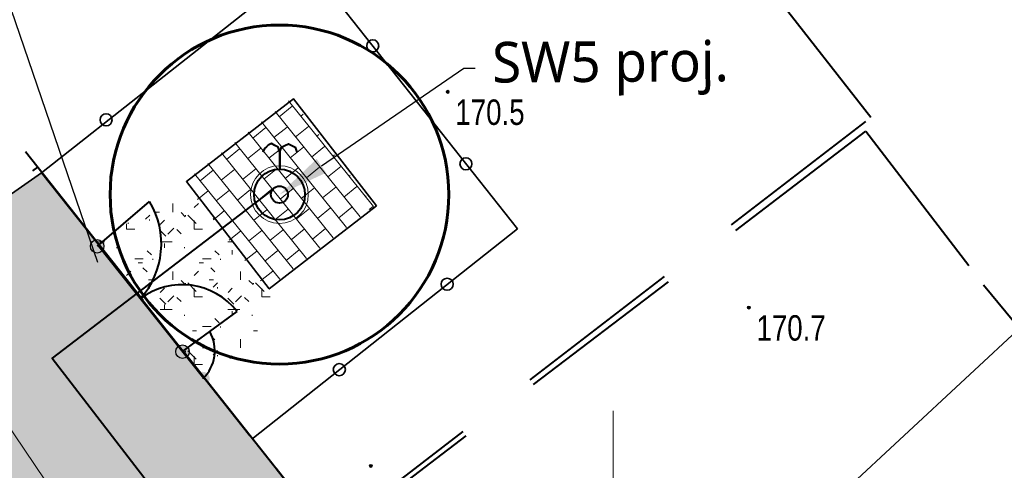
# Model space of a CAD drawing. Header units: metres. Extents: x 8433237 to 8433443, y 6021296 to 6021738.
# Tile 18 of 22: x 8433332 to 8433362, y 6021651 to 6021664. Entities that reach past the tile are written whole.
import ezdxf
from ezdxf import colors
from ezdxf.entities.mleader import LeaderData, LeaderLine
from ezdxf.enums import TextEntityAlignment as Align
from ezdxf.math import Vec2, Vec3

# ---------------------------------------------------------------- set-up
doc = ezdxf.new("R2010")
doc.units = ezdxf.units.M
for name, pattern in [('4_1', [0]), ('DASHED', [0.75, 0.5, -0.25]), ('DASHEDX2', [1.5, 1, -0.5])]:
    doc.linetypes.add(name, pattern=pattern)
doc.layers.get('0').update_dxf_attribs({"linetype": 'CONTINUOUS', "lineweight": 18})
doc.layers.add('1__proj.OPISY', color=7, linetype='CONTINUOUS')
doc.layers.add('Zakres Etap 1', color=1, linetype='CONTINUOUS')
for name, color, linetype, lineweight in [('1_ogrodzenie', 7, 'CONTINUOUS', 40), ('a_opis', 250, 'CONTINUOUS', 9), ('a_proj_studnia', 150, 'CONTINUOUS', 18), ('a_utwardzenie', 252, 'CONTINUOUS', 35), ('a_woda_na_siec', 184, 'DASHEDX2', 35), ('a_woda_surowa', 140, 'DASHEDX2', 35), ('GES_PrzewodKanalizacyjny', 36, 'CONTINUOUS', 18), ('ogrodzenie', 7, 'CONTINUOUS', 35), ('OT_Rzedna', 7, 'CONTINUOUS', 18), ('Siatka', 7, 'CONTINUOUS', 18)]:
    doc.layers.add(name, color=color, linetype=linetype, lineweight=lineweight)
doc.styles.add('Arial', font='Arial.ttf')
doc.styles.add('moj', font='trebuc.ttf')
doc.styles.get("Standard").update_dxf_attribs({"font": 'simplex.shx'})

# ---------------------------------------------------------------- blocks, each defined once
blk = doc.blocks.new('OTRN')
at = {"linetype": 'Continuous', "lineweight": 13}
blk.add_hatch(color=0, dxfattribs=at).paths.add_polyline_path([(0, -0.090553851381, 1), (0, 0.090553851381, 1)])
at = {"color": 0, "linetype": 'Continuous', "lineweight": 13}
blk.add_circle((0, 0), 0.090553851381, dxfattribs=at)
blk = doc.blocks.new('SUUS14')
at = {"layer": 'a_woda_na_siec', "linetype": 'Continuous', "lineweight": 40, "flags": 128}
for points in [[(0, 2.5), (-0.1, 2.8), (-0.3, 2.9), (-0.5, 3), (-0.7, 2.9), (-0.8, 2.8), (-0.9, 2.7), (-1, 2.5)], [(0, 2.5), (0.1, 2.8), (0.3, 2.9), (0.5, 3), (0.7, 2.9), (0.9, 2.8), (1, 2.5)]]:
    blk.add_lwpolyline(points, dxfattribs=at)
blk.add_lwpolyline([(0, 1.5), (0, 2.5)], close=True, dxfattribs=at)
at = {"layer": 'a_woda_na_siec', "linetype": 'Continuous', "lineweight": 40}
for radius in [1.5, 0.5]:
    blk.add_circle((0, 0), radius, dxfattribs=at)

msp = doc.modelspace()

# ---------------------------------------------------------------- hatches: boundary and pattern name
at = {"layer": '1_ogrodzenie', "lineweight": 30}
h = msp.add_hatch(color=256, dxfattribs=at)
edge = h.paths.add_edge_path(flags=0)
edge.add_arc((8433334.767499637, 6021657.353582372), 0.1999999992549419, 273.7416089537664, 633.7416089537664)
h = msp.add_hatch(color=256, dxfattribs=at)
edge = h.paths.add_edge_path(flags=0)
edge.add_arc((8433337.287421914, 6021654.247254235), 0.1999999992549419, 273.7416089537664, 633.7416089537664)
h = msp.add_hatch(color=256, dxfattribs=at)
edge = h.paths.add_edge_path(flags=0)
edge.add_arc((8433337.889829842, 6021653.452995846), 0.1999999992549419, 273.7416089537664, 633.7416089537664)
at = {"layer": 'a_utwardzenie', "linetype": 'ByBlock', "lineweight": 9, "transparency": 33554687}
h = msp.add_hatch(dxfattribs=at)
h.set_pattern_fill('APPIANRN', color=256, scale=0.07999999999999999, angle=308.9378952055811)
h.set_pattern_definition([(308.9378952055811, (17000719.48963236, 11853974.38235307), (0.3889138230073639, 0.3142388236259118), []), (38.93789520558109, (17000719.48963236, 11853974.38235307), (0.1500923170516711, 0.6098133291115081), [0.4999999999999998, -0.4999999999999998])])
h.paths.add_polyline_path([(8433342.943596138, 6021658.539051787), (8433339.779671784, 6021656.091689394), (8433338.55599059, 6021657.67365157), (8433337.332309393, 6021659.255613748), (8433340.496233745, 6021661.702976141), (8433341.719914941, 6021660.121013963)])
at = {"layer": 'Zakres Etap 1', "linetype": 'Continuous', "lineweight": 15, "ltscale": 10, "true_color": 0x424242}
h = msp.add_hatch(dxfattribs=at)
h.set_pattern_fill('CONCRE', color=250, scale=2)
h.set_pattern_definition([(0, (0, 0), (2, 2), [0.25, -1.75]), (90, (0, 0), (-2, 2), [0.25, -1.75]), (135, (0.25, 0), (-1.999999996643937, 1.110223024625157e-16), [0.3535534, -2.4748738]), (0, (0.25, 1.125), (2, 2), [0.25, -1.75]), (45, (0.375, 1), (0, 1.999999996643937), [0.1767766, -2.6516504]), (135, (0.375, 1), (-1.999999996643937, 1.110223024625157e-16), [0.1767766, -2.6516504]), (0, (1, 1.625), (2, 2), [0.3535534, -1.6464466]), (45, (1, 1.625), (0, 1.999999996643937), [0.25, -2.5784272]), (135, (1.353553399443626, 1.625), (-1.999999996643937, 1.110223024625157e-16), [0.25, -2.5784272]), (90, (1.375, 0.5), (-2, 2), [0.25, -1.75]), (45, (1.375, 0.5), (0, 1.999999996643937), [0.1767766, -2.6516504]), (135, (1.5, 0.625), (-1.999999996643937, 1.110223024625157e-16), [0.1767766, -2.6516504]), (0, (0.25, 0.5), (2, 2), [0.125, -1.675]), (0, (1.75, 1), (2, 2), [0.125, -1.675]), (90, (1.125, 1.25), (-2, 2), [0.125, -1.675]), (135, (1.375, 0.125), (-1.999999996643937, 1.110223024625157e-16), [0.1767766, -2.6516504]), (135, (0.5, 1.5), (-1.999999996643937, 1.110223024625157e-16), [0.1767766, -2.6516504]), (45, (0.9375, 0.65625), (0, 1.999999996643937), [0.1767766, -2.6516504]), (90, (0.6875, 0.25), (-2, 2), [0.03125, -1.96875]), (90, (0.78125, 1.09375), (-2, 2), [0.03125, -1.96875]), (90, (1.71875, 1.4375), (-2, 2), [0.03125, -1.96875]), (90, (1.75, 0.375), (-2, 2), [0.03125, -1.96875])])
h.paths.add_polyline_path([(8433408.537559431, 6021532.495353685), (8433411.572062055, 6021534.405653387), (8433360.242125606, 6021611.838853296), (8433356.468939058, 6021626.424778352), (8433357.573032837, 6021627.446853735), (8433351.726152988, 6021636.014567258), (8433350.400698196, 6021637.656035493), (8433352.813619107, 6021639.419226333), (8433352.14811743, 6021640.41747885), (8433349.777267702, 6021643.66179953), (8433347.136057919, 6021641.686091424), (8433345.508292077, 6021643.875507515), (8433339.356921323, 6021651.683193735), (8433333.123121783, 6021659.517189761), (8433326.986955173, 6021655.238601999), (8433357.14566824, 6021609.75161918), (8433376.409115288, 6021580.81274269)])
h = msp.add_hatch(dxfattribs=at)
h.set_pattern_fill('CONCRE', color=250, scale=2)
h.set_pattern_definition([(0, (-12.37257813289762, 15.86202026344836), (2, 2), [0.25, -1.75]), (90, (-12.37257813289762, 15.86202026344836), (-2, 2), [0.25, -1.75]), (135, (-12.12257813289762, 15.86202026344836), (-1.999999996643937, 1.110223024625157e-16), [0.3535534, -2.4748738]), (0, (-12.12257813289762, 16.98702026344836), (2, 2), [0.25, -1.75]), (45, (-11.99757813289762, 16.86202026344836), (0, 1.999999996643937), [0.1767766, -2.6516504]), (135, (-11.99757813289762, 16.86202026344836), (-1.999999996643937, 1.110223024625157e-16), [0.1767766, -2.6516504]), (0, (-11.37257813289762, 17.48702026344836), (2, 2), [0.3535534, -1.6464466]), (45, (-11.37257813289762, 17.48702026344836), (0, 1.999999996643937), [0.25, -2.5784272]), (135, (-11.01902473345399, 17.48702026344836), (-1.999999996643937, 1.110223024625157e-16), [0.25, -2.5784272]), (90, (-10.99757813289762, 16.36202026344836), (-2, 2), [0.25, -1.75]), (45, (-10.99757813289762, 16.36202026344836), (0, 1.999999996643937), [0.1767766, -2.6516504]), (135, (-10.87257813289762, 16.48702026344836), (-1.999999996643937, 1.110223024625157e-16), [0.1767766, -2.6516504]), (0, (-12.12257813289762, 16.36202026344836), (2, 2), [0.125, -1.675]), (0, (-10.62257813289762, 16.86202026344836), (2, 2), [0.125, -1.675]), (90, (-11.24757813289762, 17.11202026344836), (-2, 2), [0.125, -1.675]), (135, (-10.99757813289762, 15.98702026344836), (-1.999999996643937, 1.110223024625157e-16), [0.1767766, -2.6516504]), (135, (-11.87257813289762, 17.36202026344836), (-1.999999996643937, 1.110223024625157e-16), [0.1767766, -2.6516504]), (45, (-11.43507813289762, 16.51827026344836), (0, 1.999999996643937), [0.1767766, -2.6516504]), (90, (-11.68507813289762, 16.11202026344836), (-2, 2), [0.03125, -1.96875]), (90, (-11.59132813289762, 16.95577026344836), (-2, 2), [0.03125, -1.96875]), (90, (-10.65382813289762, 17.29952026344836), (-2, 2), [0.03125, -1.96875]), (90, (-10.62257813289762, 16.23702026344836), (-2, 2), [0.03125, -1.96875])])
h.paths.add_polyline_path([(8433338.088765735, 6021653.333459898), (8433338.110864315, 6021653.361533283), (8433338.106300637, 6021653.376524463), (8433338.10220509, 6021653.387673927), (8433338.088291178, 6021653.419630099), (8433338.074490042, 6021653.454379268), (8433338.028120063, 6021653.518055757), (8433340.368017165, 6021655.383636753), (8433339.718850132, 6021656.231919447), (8433337.404654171, 6021659.210184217), (8433334.816516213, 6021657.477374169), (8433334.778709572, 6021657.505681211), (8433335.761881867, 6021656.224866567), (8433336.162102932, 6021655.719921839), (8433337.861023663, 6021653.615039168), (8433337.981202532, 6021653.25547436), (8433338.05430471, 6021653.308244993)])

# ---------------------------------------------------------------- linework, layer by layer
at = {"color": 3, "lineweight": 60, "ltscale": 0.5}
msp.add_circle((8433340.149846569, 6021658.881103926), 4.999999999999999, dxfattribs=at)
at = {"layer": '1_ogrodzenie'}
for p, q in [((8433334.778404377, 6021657.361035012), (8433336.314757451, 6021658.673624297)), ((8433337.286952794, 6021654.246911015), (8433338.90107473, 6021655.427847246))]:
    msp.add_line(p, q, dxfattribs=at)
at = {"layer": '1_ogrodzenie', "color": 0, "linetype": 'Continuous', "lineweight": 35}
msp.add_lwpolyline([(8433334.779308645, 6021657.397389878), (8433337.917477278, 6021653.455918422)], dxfattribs=at)
at = {"layer": '1_ogrodzenie', "lineweight": 30}
for centre in [(8433334.767499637, 6021657.353582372), (8433337.287421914, 6021654.247254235)]:
    msp.add_circle(centre, 0.2, dxfattribs=at)
at = {"layer": '1_ogrodzenie'}
for centre, radius, start, end in [((8433334.252627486, 6021657.426799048), 2.409762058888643, 317.8856904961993, 31.15840859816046), ((8433337.275299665, 6021654.159941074), 2.061730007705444, 37.9498823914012, 126.802275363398), ((8433337.102974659, 6021654.275962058), 1.138601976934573, 313.7149738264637, 29.52885825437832)]:
    msp.add_arc(centre, radius, start, end, dxfattribs=at)
at = {"layer": 'a_proj_studnia', "linetype": 'Continuous'}
msp.add_circle((8433340.14984, 6021658.88108257), 0.8508854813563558, dxfattribs=at)
msp.add_circle((8433340.14984, 6021658.88108257), 0.8508854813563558, dxfattribs=at)
at = {"layer": 'a_utwardzenie', "linetype": 'ByBlock'}
msp.add_lwpolyline([(8433343.011556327, 6021658.545104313), (8433339.847631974, 6021656.09774192), (8433338.62395078, 6021657.679704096), (8433337.400269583, 6021659.261666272), (8433340.564193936, 6021661.709028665), (8433341.787875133, 6021660.127066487)], close=True, dxfattribs=at)
at = {"layer": 'a_woda_surowa', "color": 5, "linetype": 'Continuous', "lineweight": 40}
msp.add_lwpolyline([(8433339.96273573, 6021659.043999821), (8433333.442564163, 6021654.05540821), (8433345.613066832, 6021638.265892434)], dxfattribs=at)
at = {"layer": 'GES_PrzewodKanalizacyjny', "color": 36, "linetype": 'Continuous', "lineweight": 18, "flags": 128}
msp.add_lwpolyline([(8433321.194787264, 6021669.61470326), (8433323.43, 6021664.98), (8433340.579780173, 6021639.554322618)], dxfattribs=at)
at = {"layer": 'ogrodzenie', "ltscale": 0.1}
for p, q in [((8433333.123121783, 6021659.517189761), (8433340.973582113, 6021665.711564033)), ((8433340.973582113, 6021665.711564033), (8433347.17707832, 6021657.868795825)), ((8433347.17707832, 6021657.868795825), (8433339.334006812, 6021651.665068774))]:
    msp.add_line(p, q, dxfattribs=at)
for centre in [(8433342.903168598, 6021663.267105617), (8433335.030293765, 6021661.084633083), (8433345.656062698, 6021659.78855014), (8433345.100059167, 6021656.234308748), (8433341.917505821, 6021653.716966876)]:
    msp.add_circle(centre, 0.178500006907, dxfattribs=at)
at = {"layer": 'OT_Rzedna', "color": 7}
for p in [(8433345.118, 6021661.91), (8433354.009, 6021655.547), (8433342.847, 6021650.876)]:
    msp.add_point(p, dxfattribs=at)
at = {"layer": 'Siatka', "linetype": 'Continuous', "lineweight": 18, "flags": 128}
msp.add_lwpolyline([(8433350, 6021647.5), (8433350, 6021652.5)], dxfattribs=at)
at = {"layer": 'Zakres Etap 1', "color": 6, "linetype": 'DASHED', "lineweight": 50, "ltscale": 5}
msp.add_lwpolyline([(8433357.573032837, 6021627.446853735), (8433351.726152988, 6021636.014567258), (8433350.400698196, 6021637.656035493), (8433352.813619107, 6021639.419226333), (8433349.777267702, 6021643.66179953), (8433347.136057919, 6021641.686091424), (8433341.606431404, 6021648.841770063), (8433337.926409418, 6021653.472719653)], dxfattribs=at)

# ---------------------------------------------------------------- block references
at = {"layer": 'a_proj_studnia', "linetype": 'Continuous', "xscale": 0.4999999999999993, "yscale": 0.4999999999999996, "zscale": 0.4999999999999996, "rotation": 359.46840584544}
msp.add_blockref('SUUS14', (8433340.14981814, 6021658.881087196), dxfattribs=at)
at = {"layer": 'OT_Rzedna', "color": 7, "linetype": 'Continuous', "xscale": 0.5, "yscale": 0.5, "zscale": 0.5}
for p in [(8433345.118, 6021661.91), (8433354.009, 6021655.547), (8433342.847, 6021650.876)]:
    msp.add_blockref('OTRN', p, dxfattribs=at)

# ---------------------------------------------------------------- texts
at = {"layer": 'OT_Rzedna', "color": 7, "style": 'Arial', "width": 0.78}
for s, p in [('170.5', (8433345.343, 6021661.685000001)), ('170.7', (8433354.234, 6021655.322000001))]:
    msp.add_text(s, height=0.75, rotation=-360, dxfattribs=at).set_placement(p, align=Align.TOP_LEFT)

# ---------------------------------------------------------------- next in the draw order: leaders
at = {"layer": 'a_opis', "color": 0, "linetype": 'ByBlock', "lineweight": 9}
ml = msp.add_multileader_mtext('Standard', dxfattribs=at)
ml.set_content('{\\fTrebuchet MS|b0|i0|c238|p34;SW5 proj.}')
ml.set_leader_properties()
ml.build(insert=Vec2(0, 0))
ml.multileader.update_dxf_attribs({"arrow_head_size": 1.5})
ctx = ml.context
ctx.base_point, ctx.char_height, ctx.arrow_head_size, ctx.landing_gap_size, ctx.plane_origin, ctx.plane_x_axis, ctx.plane_y_axis = Vec3(8433345.929341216, 6021662.607003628), 1.2, 1.5, 0.5, Vec3(8433348.91313947, 6021729.999655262), Vec3(0.9999800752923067, 0.00631260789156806), Vec3(-0.00631260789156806, 0.9999800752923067)
ctx.attachment_type = 2
notes = []
notes.append((ctx, [(0, (1, 1, 0), (8433345.59441494, 6021662.604889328), (0.9999800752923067, 0.006312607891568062), 0.3349329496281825, [(0, [(8433340.14981814, 6021658.881087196)], 0, [])])]))
ctx.mtext.insert, ctx.mtext.text_direction, ctx.mtext.rotation, ctx.mtext.flow_direction = Vec3(8433346.424459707, 6021663.381861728), Vec3(0.9999800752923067, 0.00631260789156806), 0.006312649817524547, 5
ctx.mtext.has_bg_fill, ctx.mtext.bg_color, ctx.mtext.bg_scale_factor, ctx.mtext.bg_transparency, ctx.mtext.use_window_bg_color = 1, -1023410167, 1.5, 0, 1
for ctx, leaders in notes:
    for number, flags, end, landing, length, lines in leaders:
        leader = LeaderData()
        leader.index, (leader.has_last_leader_line, leader.has_dogleg_vector, leader.attachment_direction) = number, flags
        leader.last_leader_point, leader.dogleg_vector, leader.dogleg_length = Vec3(end), Vec3(landing), length
        for number, points, colour, breaks in lines:
            line = LeaderLine()
            line.index, line.vertices, line.color, line.breaks = number, Vec3.list(points), colors.encode_raw_color(colour), breaks
            leader.lines.append(line)
        ctx.leaders.append(leader)

# ---------------------------------------------------------------- next in the draw order: linework, layer by layer
at = {"layer": 'Zakres Etap 1', "color": 114, "linetype": 'DASHED', "lineweight": 40, "ltscale": 10, "true_color": 0x139b48}
msp.add_lwpolyline([(8433327.994582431, 6021666.035304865), (8433341.606431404, 6021648.841770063), (8433341.606431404, 6021648.841770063), (8433357.613756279, 6021661.155334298), (8433344.252086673, 6021678.17999154), (8433327.994582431, 6021666.035304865), (8433327.994582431, 6021666.035304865)], dxfattribs=at)
at = {"layer": 'Zakres Etap 1', "linetype": 'DASHED', "lineweight": 40, "ltscale": 10}
msp.add_lwpolyline([(8433326.697569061, 6021655.320720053), (8433333.019041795, 6021659.688759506), (8433341.688336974, 6021648.735779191), (8433357.466622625, 6021660.75157463), (8433360.939733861, 6021656.221786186), (8433372.92952976, 6021641.652725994), (8433356.576696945, 6021626.339797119)], dxfattribs=at)
at = {"layer": 'Zakres Etap 1', "color": 18, "linetype": 'Continuous', "lineweight": 35, "true_color": 0x000000}
msp.add_lwpolyline([(8433408.537559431, 6021532.495353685), (8433411.572062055, 6021534.405653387), (8433360.242125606, 6021611.838853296), (8433356.468939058, 6021626.424778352), (8433357.573032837, 6021627.446853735), (8433351.726152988, 6021636.014567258), (8433350.400698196, 6021637.656035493), (8433352.813619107, 6021639.419226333), (8433352.14811743, 6021640.41747885), (8433349.777267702, 6021643.66179953), (8433347.136057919, 6021641.686091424), (8433345.508292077, 6021643.875507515), (8433339.356921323, 6021651.683193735), (8433333.123121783, 6021659.517189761), (8433326.986955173, 6021655.238601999), (8433357.14566824, 6021609.75161918), (8433376.409115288, 6021580.81274269), (8433408.537559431, 6021532.495353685)], dxfattribs=at)

# ---------------------------------------------------------------- next in the draw order: leaders
at = {"layer": 'a_opis', "color": 0, "linetype": 'ByBlock', "lineweight": 9}
ml = msp.add_multileader_mtext('Standard', dxfattribs=at)
ml.set_content('{\\fTrebuchet MS|b0|i0|c238|p34;projektowany rurociąg tłoczny\\PPE100RC SDR17 DN160; L=28,5m\\PEtap 2}')
ml.set_leader_properties()
ml.build(insert=Vec2(0, 0))
ml.multileader.update_dxf_attribs({"arrow_head_size": 1.5})
ctx = ml.context
ctx.base_point, ctx.char_height, ctx.arrow_head_size, ctx.landing_gap_size, ctx.plane_origin, ctx.plane_x_axis, ctx.plane_y_axis = Vec3(8433309.216303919, 6021675.591794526), 1.2, 1.5, 0.5, Vec3(8433325.764803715, 6021783.039717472), Vec3(0.9999800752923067, 0.00631260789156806), Vec3(-0.00631260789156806, 0.9999800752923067)
ctx.text_align_type, ctx.attachment_type = 2, 2
notes = []
notes.append((ctx, [(0, (1, 1, 0), (8433328.336916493, 6021675.712497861), (-0.9999800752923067, -0.00631260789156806), 0.3349329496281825, [(0, [(8433335.26935496, 6021655.453088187)], 0, [])])]))
ctx.mtext.insert, ctx.mtext.text_direction, ctx.mtext.rotation, ctx.mtext.alignment, ctx.mtext.flow_direction = Vec3(8433327.497077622, 6021676.487009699), Vec3(0.9999800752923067, 0.00631260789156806), 0.006312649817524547, 3, 5
ctx.mtext.has_bg_fill, ctx.mtext.bg_color, ctx.mtext.bg_scale_factor, ctx.mtext.bg_transparency, ctx.mtext.use_window_bg_color = 1, -1023410167, 1.5, 0, 1
ml = msp.add_multileader_mtext('Standard', dxfattribs=at)
ml.set_content('{\\fTrebuchet MS|b0|i0|c238|p34;SW5 proj.}')
ml.set_leader_properties()
ml.build(insert=Vec2(0, 0))
ml.multileader.update_dxf_attribs({"arrow_head_size": 1.5})
ctx = ml.context
ctx.base_point, ctx.char_height, ctx.arrow_head_size, ctx.landing_gap_size, ctx.plane_origin, ctx.plane_x_axis, ctx.plane_y_axis = Vec3(8433345.929341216, 6021662.607003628), 1.2, 1.5, 0.5, Vec3(8433348.91313947, 6021729.999655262), Vec3(0.9999800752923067, 0.00631260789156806), Vec3(-0.00631260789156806, 0.9999800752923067)
ctx.attachment_type = 2
notes.append((ctx, [(0, (1, 1, 0), (8433345.59441494, 6021662.604889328), (0.9999800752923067, 0.006312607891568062), 0.3349329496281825, [(0, [(8433340.14981814, 6021658.881087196)], 0, [])])]))
ctx.mtext.insert, ctx.mtext.text_direction, ctx.mtext.rotation, ctx.mtext.flow_direction = Vec3(8433346.424459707, 6021663.381861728), Vec3(0.9999800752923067, 0.00631260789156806), 0.006312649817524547, 5
ctx.mtext.has_bg_fill, ctx.mtext.bg_color, ctx.mtext.bg_scale_factor, ctx.mtext.bg_transparency, ctx.mtext.use_window_bg_color = 1, -1023410167, 1.5, 0, 1
for ctx, leaders in notes:
    for number, flags, end, landing, length, lines in leaders:
        leader = LeaderData()
        leader.index, (leader.has_last_leader_line, leader.has_dogleg_vector, leader.attachment_direction) = number, flags
        leader.last_leader_point, leader.dogleg_vector, leader.dogleg_length = Vec3(end), Vec3(landing), length
        for number, points, colour, breaks in lines:
            line = LeaderLine()
            line.index, line.vertices, line.color, line.breaks = number, Vec3.list(points), colors.encode_raw_color(colour), breaks
            leader.lines.append(line)
        ctx.leaders.append(leader)

# ---------------------------------------------------------------- next in the draw order: leaders
at = {"layer": '1__proj.OPISY', "color": 1, "linetype": '4_1'}
ml = msp.add_multileader_mtext('Standard', dxfattribs=at)
ml.set_content('{\\C1;z RG -YAKXS 4x95mm²\\P\\Pz RT-kabel \\P\\Pświatłowodowy SM9/125µm\\P\\P\\Ppo 180m}', color=256, style='moj')
ml.set_leader_properties(linetype='ByLayer', lineweight=5)
ml.build(insert=Vec2(0, 0))
ml.multileader.update_dxf_attribs({"text_left_attachment_type": 2, "text_right_attachment_type": 2, "dogleg_length": 1, "arrow_head_size": 1})
ctx = ml.context
ctx.base_point, ctx.char_height, ctx.arrow_head_size, ctx.landing_gap_size, ctx.plane_origin, ctx.plane_x_axis, ctx.plane_y_axis = Vec3(8433377.502466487, 6021668.411384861), 1, 1, 0.3, Vec3(8433264.87731463, 6021645.69898434), Vec3(0.9999999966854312, 8.141951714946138e-05), Vec3(-8.141951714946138e-05, 0.9999999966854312)
ctx.left_attachment, ctx.right_attachment, ctx.attachment_type = 2, 2, 2
notes = []
notes.append((ctx, [(0, (1, 1, 0), (8433376.50246649, 6021668.411303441), (0.9999999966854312, 8.141951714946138e-05), 1, [(0, [(8433354.398899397, 6021647.879027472)], 0, [])])]))
ctx.mtext.insert, ctx.mtext.text_direction, ctx.mtext.rotation, ctx.mtext.width, ctx.mtext.line_spacing_factor, ctx.mtext.flow_direction = Vec3(8433377.802294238, 6021670.52698167), Vec3(0.9999999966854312, 8.141951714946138e-05), 8.141951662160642e-05, 16.9070764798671, 0.25, 5
ctx.mtext.has_bg_fill, ctx.mtext.bg_color, ctx.mtext.bg_scale_factor, ctx.mtext.bg_transparency, ctx.mtext.use_window_bg_color = 1, -1073741824, 1, 0, 1
for ctx, leaders in notes:
    for number, flags, end, landing, length, lines in leaders:
        leader = LeaderData()
        leader.index, (leader.has_last_leader_line, leader.has_dogleg_vector, leader.attachment_direction) = number, flags
        leader.last_leader_point, leader.dogleg_vector, leader.dogleg_length = Vec3(end), Vec3(landing), length
        for number, points, colour, breaks in lines:
            line = LeaderLine()
            line.index, line.vertices, line.color, line.breaks = number, Vec3.list(points), colors.encode_raw_color(colour), breaks
            leader.lines.append(line)
        ctx.leaders.append(leader)

doc.saveas('drawing.dxf')
